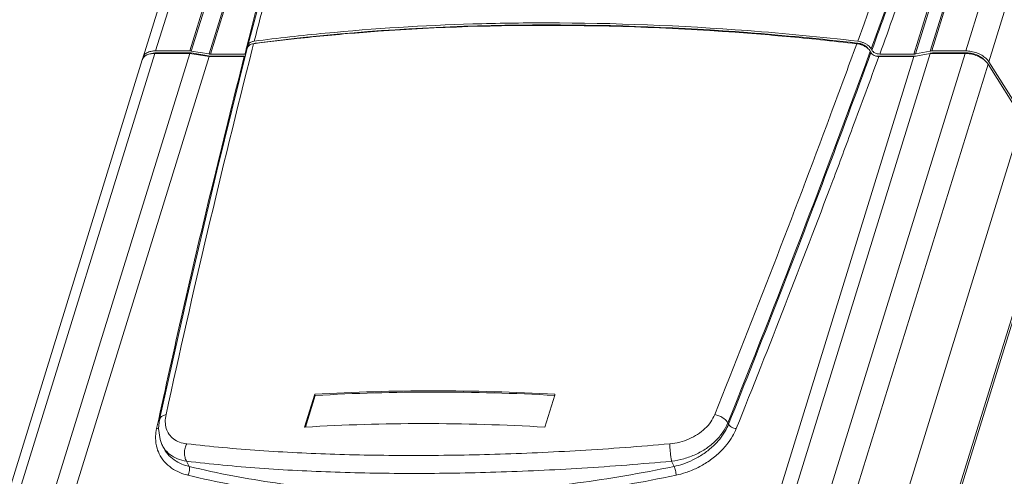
# Model space of a CAD drawing. Header units: millimetres. Extents: x -473 to 23648, y -382 to 1866.
# Tile 76 of 256: x 3119 to 3272, y 445 to 516. Entities that reach past the tile are written whole.
import ezdxf

# ---------------------------------------------------------------- set-up
doc = ezdxf.new("R2010")
doc.units = ezdxf.units.MM
doc.header["$LTSCALE"] = 80
doc.layers.get('0').update_dxf_attribs({"linetype": 'CONTINUOUS'})

msp = doc.modelspace()

# ---------------------------------------------------------------- linework, layer by layer
at = {"color": 0, "linetype": 'Continuous', "lineweight": 0}
for p, q in [((3170.117, 613.172), (3138.286, 510.164)), ((3172.069, 614.151), (3140.237, 511.143)), ((3266, 511.143), (3297.832, 614.151)), ((3269.58, 509.455), (3301.412, 612.463)), ((3145.524, 511.143), (3173.531, 601.774)), ((3145.771, 511.122), (3173.778, 601.753)), ((3176.532, 601.298), (3148.525, 510.667)), ((3176.779, 601.277), (3148.772, 510.646)), ((3285.96, 601.277), (3257.953, 510.646)), ((3286.187, 601.298), (3258.18, 510.667)), ((3260.486, 511.122), (3288.494, 601.753)), ((3260.713, 511.143), (3288.721, 601.774)), ((3253.595, 405.507), (3311.934, 594.29)), ((3162.174, 540.927), (3154.557, 511.98)), ((3200.854, 515.495), (3200.983, 515.495)), ((3200.861, 515.184), (3201.136, 515.184)), ((3201.109, 515.098), (3201.136, 515.184)), ((3232.784, 513.835), (3232.132, 513.885)), ((3232.863, 513.828), (3232.784, 513.835)), ((3155.449, 512.254), (3155.232, 511.399)), ((3249.082, 512.36), (3249.261, 512.34)), ((3249.22, 512.208), (3249.261, 512.34)), ((3140.116, 510.752), (3114.147, 426.717)), ((3145.523, 510.752), (3124.184, 441.698)), ((3140.116, 510.752), (3145.523, 510.752)), ((3140.237, 511.143), (3145.524, 511.143)), ((3140.364, 510.752), (3140.389, 510.833)), ((3140.389, 510.833), (3145.736, 510.833)), ((3148.53, 510.254), (3145.523, 510.752)), ((3145.695, 510.699), (3145.736, 510.833)), ((3145.736, 510.833), (3148.744, 510.335)), ((3148.525, 510.667), (3145.771, 511.122)), ((3148.772, 510.646), (3154.089, 510.646)), ((3154.111, 510.735), (3154.089, 510.646)), ((3154.273, 511.37), (3154.111, 510.735)), ((3154.312, 511.524), (3154.273, 511.37)), ((3154.336, 511.619), (3154.312, 511.524)), ((3154.436, 512.011), (3154.336, 511.619)), ((3260.472, 510.752), (3239.132, 441.698)), ((3239.91, 426.717), (3265.879, 510.752)), ((3251.127, 510.919), (3251.175, 511.052)), ((3251.175, 511.052), (3251.272, 510.865)), ((3251.318, 511.444), (3251.415, 511.257)), ((3252.636, 510.646), (3257.953, 510.646)), ((3257.953, 510.254), (3260.472, 510.752)), ((3258.18, 510.667), (3260.486, 511.122)), ((3260.469, 510.766), (3260.806, 510.833)), ((3260.472, 510.752), (3265.879, 510.752)), ((3260.713, 511.143), (3266, 511.143)), ((3260.781, 510.752), (3260.806, 510.833)), ((3260.806, 510.833), (3266.153, 510.833)), ((3266.121, 510.729), (3266.153, 510.833)), ((3138.165, 509.773), (3112.196, 425.737)), ((3148.53, 510.254), (3127.191, 441.2)), ((3148.53, 510.254), (3153.989, 510.254)), ((3148.719, 510.254), (3148.744, 510.335)), ((3148.744, 510.335), (3154.147, 510.335)), ((3257.953, 510.254), (3236.613, 441.2)), ((3243.49, 425.028), (3269.459, 509.063)), ((3252.027, 510.335), (3258.286, 510.335)), ((3252.494, 510.254), (3257.953, 510.254)), ((3269.459, 509.063), (3274.822, 500.566)), ((3269.58, 509.455), (3274.943, 500.958)), ((3244.956, 501.067), (3245.016, 501.227)), ((3274.822, 500.566), (3248.539, 415.516)), ((3279.78, 491.202), (3260.415, 428.536)), ((3145.127, 472.962), (3140.86, 453.855)), ((3163.357, 452.672), (3164.924, 457.775)), ((3163.508, 452.679), (3165.016, 457.588)), ((3164.924, 457.775), (3165.016, 457.588)), ((3202.183, 457.629), (3200.66, 452.672)), ((3202.227, 457.775), (3202.183, 457.629)), ((3140.705, 453.889), (3140.391, 452.446)), ((3140.86, 453.854), (3140.696, 452.462)), ((3140.861, 453.855), (3140.86, 453.854)), ((3163.439, 452.677), (3163.357, 452.672)), ((3181.832, 453.22), (3181.739, 453.22)), ((3229.055, 453.33), (3229.164, 453.117)), ((3141.347, 449.658), (3141.193, 449.992)), ((3145.043, 447.383), (3145.425, 446.567)), ((3220.327, 447.383), (3220.719, 446.567))]:
    msp.add_line(p, q, dxfattribs=at)
for points in [[(3154.457, 511.588), (3149.728, 492.495), (3145.127, 472.962)], [(3140.696, 452.462), (3140.922, 450.723), (3141.201, 449.976)]]:
    msp.add_lwpolyline(points, dxfattribs=at)
for centre, radius, start, end in [((1500.582, 1149.806), 1861.1, 339.979443, 342.816478), ((1513.783, 1145.167), 1849.496, 339.961803, 342.816732), ((4843.756, 81.756), 1743.25, 165.154881, 165.711063), ((4858.691, 79.535), 1757.35, 165.244419, 165.732093), ((3200.658, 147.271), 367.832, 89.96822, 94.30668), ((3200.934, 136.202), 379.293, 90.01198, 91.73426), ((3200.589, 106.062), 409.041, 85.57731, 89.96172), ((3200.751, 107.093), 408.401, 85.58992, 89.96749), ((3200.905, 107.891), 407.293, 85.60205, 89.96754), ((3198.51, 179.533), 335.5, 94.35458, 96.0207), ((3198.764, 76.69), 438.567, 83.41171, 85.63574), ((3198.591, 75.689), 439.879, 83.39141, 85.62385), ((3198.641, 77.607), 437.561, 84.12463, 85.5143), ((3155.812, 510.608), 2.055, 97.36108, 102.49391), ((3196.988, 193.991), 320.962, 96.14699, 97.43609), ((3197.107, 195.855), 319.168, 96.20413, 97.43572), ((3197.67, 187.848), 327.142, 96.02725, 96.15066), ((3197.892, 70.14), 445.067, 83.39675, 84.12709), ((1452.854, 1166.811), 1911.765, 339.625717, 339.977832), ((3248.826, 509.32), 3.348, 75.6138, 83.33783), ((3140.236, 507.141), 4.002, 89.98474, 92.29219), ((3140.385, 507.641), 3.191, 89.92622, 94.9889), ((4830.806, 86.497), 1728.61, 165.770559, 167.703945), ((3155.129, 511.41), 0.696, 148.81635, 155.93655), ((3155.151, 511.397), 0.721, 142.51784, 148.83005), ((1449.45, 1168.41), 1917.898, 338.108775, 339.951337), ((3252.304, 511.812), 1.055, 223.79334, 228.42711), ((3139.154, 509.463), 1.036, 158.12368, 162.61557), ((3139.17, 509.456), 1.053, 151.74869, 158.12321), ((3139.169, 509.456), 1.052, 144.55259, 151.75942), ((3139.275, 509.854), 1.036, 158.10477, 162.61551), ((4822.307, 87.185), 1721.125, 165.77031, 166.471665), ((1458.969, 1163.962), 1908.943, 339.621339, 339.974118), ((1426.025, 1176.856), 1940.412, 338.148383, 339.618396), ((4800.232, 92.439), 1698.433, 166.469773, 167.712698), ((3183.118, 149.936), 308.375, 89.9639, 93.38232), ((3183.209, 149.802), 308.323, 89.96383, 93.38277), ((3183.244, 122.562), 335.75, 86.7587, 89.98829), ((3183.336, 122.446), 335.679, 86.78316, 89.98833), ((3181.675, 147.105), 306.115, 89.98796, 93.41521), ((3181.532, 119.56), 333.66, 86.71355, 89.94838), ((3144.962, 451.716), 4.144, 204.8244, 214.42156)]:
    msp.add_arc(centre, radius, start, end, dxfattribs=at)
for points, start_tangent, end_tangent in [([(3251.415, 511.257), (3255.91, 523.734), (3260.307, 536.212), (3264.606, 548.689), (3268.806, 561.167), (3272.908, 573.644), (3276.911, 586.121), (3280.816, 598.598)], (0.3422552, 0.939607), (0.2952474, 0.9554208)), ([(3252.636, 510.646), (3257.132, 523.123), (3261.528, 535.601), (3265.827, 548.079), (3270.027, 560.556), (3274.128, 573.034), (3278.132, 585.511), (3282.036, 597.987)], (0.3422359, 0.9396141), (0.2952474, 0.9554208)), ([(3155.548, 512.645), (3166.563, 513.89), (3189.455, 515.321)], (0.991589, 0.1294263), (0.9995382, 0.0303883)), ([(3162.614, 513.154), (3166.792, 513.582), (3200.861, 515.184)], (0.9941354, 0.1081423), (0.9999997, 0.0007095)), ([(3154.557, 511.98), (3154.56, 511.991), (3154.598, 512.094)], (0.2459191, 0.9692904), (0.4204929, 0.9072958)), ([(3154.598, 512.094), (3154.678, 512.227), (3154.891, 512.421)], (0.4204929, 0.9072958), (0.8338084, 0.552054)), ([(3155.086, 512.171), (3154.791, 512.029)], (-0.9465334, -0.3226057), (-0.8336958, -0.552224)), ([(3154.891, 512.421), (3155.186, 512.563), (3155.367, 512.614)], (0.8338084, 0.552054), (0.9760254, 0.2176568)), ([(3155.449, 512.254), (3155.086, 512.171)], (-0.9915814, -0.1294849), (-0.9465334, -0.3226057)), ([(3155.522, 512.275), (3155.53, 512.278), (3155.802, 512.34)], (0.9442775, 0.3291505), (0.9915814, 0.1294849)), ([(3251.175, 511.052), (3250.982, 511.334), (3250.702, 511.6), (3250.352, 511.836), (3249.95, 512.029), (3249.515, 512.171), (3249.072, 512.254)], (-0.4589882, 0.8884424), (-0.9933676, 0.1149817)), ([(3249.261, 512.34), (3249.594, 512.278), (3249.758, 512.23)], (0.9933676, -0.1149817), (0.9506003, -0.3104175)), ([(3249.658, 512.563), (3250.092, 512.421), (3250.495, 512.227), (3250.845, 511.991), (3251.124, 511.725), (3251.318, 511.444)], (0.9688908, -0.2474887), (0.458988, -0.8884424)), ([(3249.758, 512.23), (3249.919, 512.171), (3250.222, 512.026), (3250.484, 511.849), (3250.693, 511.65), (3250.758, 511.568)], (0.9506003, -0.3104175), (0.5872888, -0.8093774)), ([(3139.472, 511.063), (3138.853, 510.828), (3138.433, 510.458), (3138.314, 510.24)], (-0.9750625, -0.2219302), (-0.3727976, -0.9279127)), ([(3140.116, 510.752), (3139.351, 510.671), (3138.732, 510.436)], (-1, 0), (-0.8640251, -0.5034487)), ([(3140.076, 511.14), (3139.472, 511.063)], (-0.999189, -0.0402664), (-0.9750625, -0.2219302)), ([(3139.61, 510.728), (3140.108, 510.821)], (0.9587811, 0.2841458), (0.9960959, 0.0882774)), ([(3145.771, 511.122), (3145.687, 511.134), (3145.605, 511.141), (3145.524, 511.143)], (-0.9866014, 0.1631492), (-1, 0)), ([(3148.525, 510.667), (3148.608, 510.655), (3148.691, 510.648), (3148.772, 510.646)], (0.9866014, -0.1631492), (1, 0)), ([(3154.23, 510.654), (3154.089, 510.646)], (-0.9935873, -0.1130679), (-1, 0)), ([(3154.494, 511.693), (3154.46, 511.599), (3154.457, 511.588)], (-0.4072635, -0.9133107), (-0.2456916, -0.9693481)), ([(3154.538, 511.764), (3154.557, 511.98)], (-0.0649615, 0.9978878), (0.2459191, 0.9692904)), ([(3154.791, 512.029), (3154.579, 511.835)], (-0.8336958, -0.552224), (-0.6083775, -0.7936478)), ([(3229.164, 453.117), (3236.764, 472.354), (3244.134, 491.604), (3251.272, 510.865)], (0.3723496, 0.9280925), (0.3424611, 0.939532)), ([(3251.272, 510.865), (3251.461, 510.632)], (0.4589882, -0.8884424), (0.7472901, -0.6644979)), ([(3251.542, 511.082), (3251.415, 511.257)], (-0.6911195, 0.7227405), (-0.458988, 0.8884424)), ([(3251.461, 510.632), (3251.76, 510.432), (3252.124, 510.3), (3252.494, 510.254)], (0.7472901, -0.6644979), (1, 0)), ([(3251.903, 510.824), (3251.603, 511.023)], (-0.8949276, 0.4462113), (-0.747289, 0.6644992)), ([(3252.636, 510.646), (3252.266, 510.692), (3251.903, 510.824)], (-1, 0), (-0.8949276, 0.4462113)), ([(3257.953, 510.646), (3258.032, 510.648), (3258.108, 510.655), (3258.18, 510.667)], (1, 0), (0.9810676, 0.1936658)), ([(3260.713, 511.143), (3260.635, 511.141), (3260.559, 511.134), (3260.486, 511.122)], (-1, 0), (-0.9810676, -0.1936658)), ([(3265.879, 510.752), (3266.723, 510.671), (3267.573, 510.436), (3268.355, 510.067), (3269.003, 509.595), (3269.459, 509.063)], (1, 0), (0.5337503, -0.8456421)), ([(3266, 511.143), (3266.844, 511.063), (3267.694, 510.828), (3268.476, 510.458), (3269.124, 509.987), (3269.58, 509.455)], (1, 0), (0.5337503, -0.8456421)), ([(3266.153, 510.833), (3267.035, 510.728), (3267.901, 510.428), (3268.634, 509.973), (3268.957, 509.664)], (1, 0), (0.6561421, -0.7546374)), ([(3138.286, 510.164), (3138.248, 509.987), (3138.244, 509.949)], (-0.2986514, -0.9543623), (-0.0816195, -0.9966636)), ([(3138.732, 510.436), (3138.312, 510.067)], (-0.8640251, -0.5034487), (-0.5801046, -0.814542)), ([(3153.989, 510.254), (3154.133, 510.262)], (1, 0), (0.9933353, 0.1152606)), ([(3230.363, 452.446), (3237.971, 471.702), (3245.348, 490.973), (3248.435, 499.224)], (0.3723496, 0.9280925), (0.3482201, 0.9374128)), ([(3141.851, 454.627), (3141.334, 454.438), (3140.985, 454.134), (3140.861, 453.855)], (-0.978384, -0.2067966), (-0.21927, -0.9756642)), ([(3141.851, 454.627), (3141.732, 453.483), (3141.891, 452.443), (3142.325, 451.55), (3143.018, 450.84), (3143.944, 450.343), (3145.064, 450.081)], (-0.2126848, -0.9771209), (0.9932337, -0.1161325)), ([(3220.05, 450.081), (3221.586, 450.343), (3223.048, 450.84), (3224.374, 451.55), (3225.507, 452.443), (3226.401, 453.483), (3227.021, 454.627)], (0.9959065, 0.0903899), (0.3723717, 0.9280837)), ([(3227.021, 454.627), (3227.661, 454.438), (3228.257, 454.134), (3228.74, 453.75), (3229.055, 453.33)], (0.9818954, -0.1894237), (0.4573241, -0.8893001)), ([(3140.391, 452.446), (3140.238, 451.262), (3140.334, 449.91), (3140.375, 449.71)], (-0.2119226, -0.9772865), (0.2200233, -0.9754946)), ([(3140.391, 452.446), (3140.703, 452.507)], (0.9978732, 0.0651843), (0.9412796, 0.3376282)), ([(3220.327, 447.383), (3222.243, 447.763), (3224.07, 448.436), (3225.728, 449.374), (3227.148, 450.535), (3228.271, 451.872), (3229.055, 453.33)], (0.9932015, 0.1164075), (0.3728228, 0.9279026)), ([(3220.719, 446.567), (3222.085, 446.938), (3223.633, 447.569), (3225.201, 448.469), (3226.631, 449.588), (3227.799, 450.824), (3228.641, 452.047), (3229.164, 453.117)], (0.9784761, 0.2063602), (0.3723496, 0.9280925)), ([(3221.021, 445.199), (3222.531, 445.61), (3224.245, 446.308), (3225.98, 447.303), (3227.562, 448.541), (3228.853, 449.91), (3229.785, 451.262), (3230.363, 452.446)], (0.9784761, 0.2063602), (0.3723496, 0.9280925)), ([(3230.363, 452.446), (3230, 452.515), (3229.645, 452.667), (3229.352, 452.878), (3229.164, 453.117)], (-0.9976912, 0.0679143), (-0.4579181, 0.8889944)), ([(3140.375, 449.71), (3140.78, 448.541), (3141.596, 447.303), (3142.716, 446.308), (3143.998, 445.61), (3145.254, 445.199)], (0.2200233, -0.9754946), (0.9718311, -0.2356785)), ([(3141.347, 449.658), (3141.38, 449.588), (3142.118, 448.469), (3143.13, 447.569), (3144.289, 446.938), (3145.425, 446.567)], (0.4176045, -0.9086289), (0.9718311, -0.2356785)), ([(3141.544, 449.374), (3142.43, 448.436), (3143.612, 447.763), (3145.043, 447.383)], (0.5660582, -0.8243653), (0.9892869, -0.1459842)), ([(3145.064, 450.081), (3144.805, 449.418), (3144.711, 448.68), (3144.794, 447.969), (3145.043, 447.383)], (-0.4872374, -0.8732696), (0.5469427, -0.8371701)), ([(3145.064, 450.081), (3156.314, 449.043), (3168.06, 448.452), (3180.207, 448.263)], (0.9932495, -0.1159975), (1, -0.0000022)), ([(3180.207, 448.263), (3192.866, 448.452), (3206.172, 449.043), (3220.05, 450.081)], (1, 0.0000022), (0.9959154, 0.0902911)), ([(3220.05, 450.081), (3220.075, 449.418), (3220.136, 448.68), (3220.224, 447.969), (3220.327, 447.384)], (0.009268, -0.9999571), (0.2104423, -0.9776063)), ([(3145.043, 447.383), (3156.337, 446.295), (3168.129, 445.674), (3180.322, 445.475)], (0.9926647, -0.1209001), (1, 0.000002)), ([(3145.254, 445.199), (3145.41, 445.532), (3145.496, 445.908), (3145.502, 446.271), (3145.425, 446.567)], (0.5275149, 0.8495458), (-0.4235691, 0.9058638)), ([(3145.425, 446.567), (3152.199, 445.102), (3158.859, 443.991), (3165.439, 443.192), (3171.974, 442.676), (3178.511, 442.423), (3185.099, 442.424), (3191.791, 442.678), (3198.642, 443.194), (3205.709, 443.993), (3213.049, 445.103), (3220.719, 446.567)], (0.9718311, -0.2356785), (0.9784761, 0.2063602)), ([(3180.322, 445.475), (3193.03, 445.674), (3206.39, 446.295), (3220.327, 447.383)], (1, -0.000002), (0.9955624, 0.094104)), ([(3221.021, 445.199), (3220.998, 445.532), (3220.932, 445.908), (3220.835, 446.271), (3220.719, 446.567)], (-0.0028908, 0.9999958), (-0.4331506, 0.9013215)), ([(3145.254, 445.199), (3152.07, 443.725), (3158.773, 442.607), (3165.394, 441.803), (3171.971, 441.284), (3178.549, 441.03), (3185.178, 441.03), (3191.911, 441.285), (3198.806, 441.805), (3205.917, 442.609), (3213.303, 443.726), (3221.021, 445.199)], (0.9718311, -0.2356785), (0.9784761, 0.2063602))]:
    msp.add_spline(points, degree=3, dxfattribs=dict(at, start_tangent=start_tangent, end_tangent=end_tangent))

doc.saveas('drawing.dxf')
